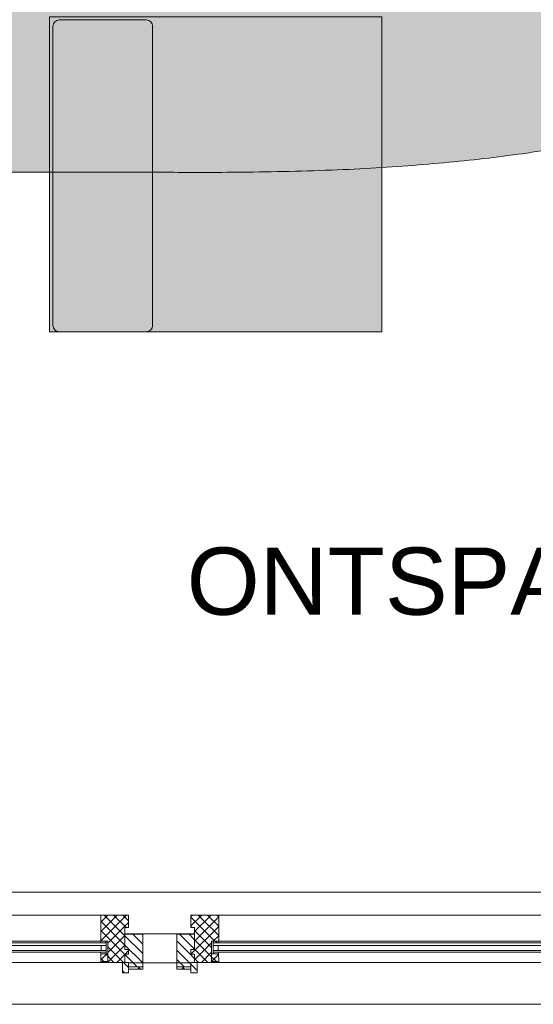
# Model space of a CAD drawing. Header units: millimetres. Extents: x -117530 to 51532, y -61772 to 24900.
# Tile 19 of 175: x -69142 to -67905, y -19410 to -17037. Entities that reach past the tile are written whole.
import ezdxf

# ---------------------------------------------------------------- set-up
doc = ezdxf.new("R2010")
doc.units = ezdxf.units.MM
doc.header["$LTSCALE"] = 254
for name, color, linetype, lineweight in [('0.01 None', 7, 'Continuous', 0), ('aanzicht lijn', 7, 'Continuous', 0), ('HATCH_REACTORS', 7, 'Continuous', 0), ('inrichtingen-los', 7, 'Continuous', 0), ('LAYER21', 7, 'Continuous', 0), ('LAYER30', 7, 'Continuous', 0), ('LAYER31', 7, 'Continuous', 0), ('tekst', 7, 'Continuous', 0)]:
    doc.layers.add(name, color=color, linetype=linetype, lineweight=lineweight)
doc.styles.add('Arial', font='Arial')
pattern_1 = [(135, (11.314, 11.314), (11.3137084, 11.3137086), [])]
pattern_2 = [(45.000001, (11.314, -11.314), (11.3137087, -11.3137083), [])]
pattern_3 = [(45.000001, (17.678, -17.678), (17.67767, -17.677669), [])]
pattern_4 = [(135, (17.678, 17.678), (17.6776694, 17.6776696), [])]

# ---------------------------------------------------------------- blocks, each defined once
blk = doc.blocks.new('Group-65-1')
at = {"layer": 'HATCH_REACTORS', "linetype": 'Continuous', "lineweight": 0}
h = blk.add_hatch(dxfattribs=at)
h.set_pattern_fill('ARKEY_normaala_26', style=0, pattern_type=2)
h.set_pattern_definition(pattern_2)
h.paths.add_polyline_path([(-120511.8, -10522.9), (-120511.8, -10552.9), (-120520.8, -10552.9), (-120520.8, -10605.9), (-120511.8, -10605.9), (-120511.8, -10616.9), (-120520.8, -10616.9), (-120520.8, -10636.9), (-120561.8, -10636.9), (-120561.8, -10585.9), (-120578.8, -10585.9), (-120578.8, -10522.9)])
at = {"layer": 'LAYER31', "linetype": 'Continuous', "lineweight": 0}
h = blk.add_hatch(dxfattribs=at)
h.set_pattern_fill('ARKEY_normaala_23', style=0, pattern_type=2)
h.set_pattern_definition(pattern_1)
h.paths.add_polyline_path([(-120511.8, -10522.9), (-120511.8, -10552.9), (-120520.8, -10552.9), (-120520.8, -10605.9), (-120511.8, -10605.9), (-120511.8, -10616.9), (-120520.8, -10616.9), (-120520.8, -10636.9), (-120561.8, -10636.9), (-120561.8, -10585.9), (-120578.8, -10585.9), (-120578.8, -10522.9)])
at = {"layer": 'HATCH_REACTORS', "color": 17, "lineweight": 0, "flags": 128}
blk.add_lwpolyline([(-120511.8, -10522.9), (-120511.8, -10552.9), (-120520.8, -10552.9), (-120520.8, -10605.9), (-120511.8, -10605.9), (-120511.8, -10616.9), (-120520.8, -10616.9), (-120520.8, -10636.9), (-120561.8, -10636.9), (-120561.8, -10585.9), (-120578.8, -10585.9), (-120578.8, -10522.9)], close=True, dxfattribs=at)
at = {"layer": 'LAYER31', "color": 17, "linetype": 'Continuous', "lineweight": 0, "flags": 128}
blk.add_lwpolyline([(-120511.8, -10522.9), (-120511.8, -10552.9), (-120520.8, -10552.9), (-120520.8, -10605.9), (-120511.8, -10605.9), (-120511.8, -10616.9), (-120520.8, -10616.9), (-120520.8, -10636.9), (-120561.8, -10636.9), (-120561.8, -10585.9), (-120578.8, -10585.9), (-120578.8, -10522.9)], close=True, dxfattribs=at)
blk = doc.blocks.new('Group-67-1')
at = {"layer": 'HATCH_REACTORS', "linetype": 'Continuous', "lineweight": 0}
h = blk.add_hatch(dxfattribs=at)
h.set_pattern_fill('ARKEY_normaala_7', style=0, pattern_type=2)
h.set_pattern_definition(pattern_3)
h.paths.add_polyline_path([(-120511.8, -10647.9), (-120511.8, -10652.9), (-120477.8, -10652.9), (-120477.8, -10647.9), (-120511.8, -10647.9)])
h = blk.add_hatch(dxfattribs=at)
h.set_pattern_fill('ARKEY_normaala_8', style=0, pattern_type=2)
h.set_pattern_definition(pattern_4)
h.paths.add_polyline_path([(-120511.8, -10647.9), (-120511.8, -10652.9), (-120477.8, -10652.9), (-120477.8, -10647.9), (-120511.8, -10647.9)])
at = {"layer": 'LAYER31', "linetype": 'Continuous', "lineweight": 0}
h = blk.add_hatch(dxfattribs=at)
h.set_pattern_fill('ARKEY_normaala_23', style=0, pattern_type=2)
h.set_pattern_definition(pattern_1)
h.paths.add_polyline_path([(-120477.8, -10647.9), (-120511.8, -10647.9), (-120511.8, -10636.9), (-120520.8, -10636.9), (-120520.8, -10616.9), (-120511.8, -10616.9), (-120511.8, -10605.9), (-120520.8, -10605.9), (-120520.8, -10568.9), (-120477.8, -10568.9), (-120477.8, -10647.9)])
at = {"layer": 'HATCH_REACTORS', "color": 17, "lineweight": 0, "flags": 128}
blk.add_lwpolyline([(-120511.8, -10647.9), (-120511.8, -10652.9), (-120477.8, -10652.9), (-120477.8, -10647.9), (-120511.8, -10647.9)], close=True, dxfattribs=at)
blk.add_lwpolyline([(-120511.8, -10647.9), (-120511.8, -10652.9), (-120477.8, -10652.9), (-120477.8, -10647.9), (-120511.8, -10647.9)], close=True, dxfattribs=at)
at = {"layer": 'LAYER31', "color": 17, "linetype": 'Continuous', "lineweight": 0}
blk.add_line((-120520.8, -10567.9, -28800), (-120411.8, -10567.9, -28800), dxfattribs=at)
at = {"layer": 'LAYER31', "color": 17, "linetype": 'Continuous', "lineweight": 0, "flags": 128}
blk.add_lwpolyline([(-120477.8, -10647.9), (-120511.8, -10647.9), (-120511.8, -10636.9), (-120520.8, -10636.9), (-120520.8, -10616.9), (-120511.8, -10616.9), (-120511.8, -10605.9), (-120520.8, -10605.9), (-120520.8, -10568.9), (-120477.8, -10568.9), (-120477.8, -10647.9)], close=True, dxfattribs=at)
blk.add_lwpolyline([(-120511.8, -10647.9), (-120511.8, -10652.9), (-120477.8, -10652.9), (-120477.8, -10647.9), (-120511.8, -10647.9)], dxfattribs=at)
blk = doc.blocks.new('Group-68-1')
at = {"layer": 'LAYER31', "linetype": 'Continuous', "lineweight": 0}
h = blk.add_hatch(dxfattribs=at)
h.set_pattern_fill('ARKEY_normaala_23', style=0, pattern_type=2)
h.set_pattern_definition(pattern_1)
h.paths.add_polyline_path([(-120511.8, -10636.9), (-120526.8, -10636.9), (-120526.8, -10661.9), (-120511.8, -10661.9), (-120511.8, -10636.9)])
at = {"layer": 'LAYER31', "color": 17, "linetype": 'Continuous', "lineweight": 0, "flags": 128}
blk.add_lwpolyline([(-120511.8, -10636.9), (-120526.8, -10636.9), (-120526.8, -10661.9), (-120511.8, -10661.9), (-120511.8, -10636.9)], close=True, dxfattribs=at)
at = {"layer": 'LAYER31', "color": 17}
blk.add_blockref('Group-67-1', (0, 0), dxfattribs=at)
blk = doc.blocks.new('Group-71-1')
at = {"layer": 'HATCH_REACTORS', "linetype": 'Continuous', "lineweight": 0}
h = blk.add_hatch(dxfattribs=at)
h.set_pattern_fill('ARKEY_normaala_7', style=0, pattern_type=2)
h.set_pattern_definition(pattern_3)
h.paths.add_polyline_path([(-120565.8, -10589.9), (-120579.8, -10589.9), (-120578.8, -10585.9), (-120565.8, -10585.9), (-120565.8, -10589.9)])
h = blk.add_hatch(dxfattribs=at)
h.set_pattern_fill('ARKEY_normaala_8', style=0, pattern_type=2)
h.set_pattern_definition(pattern_4)
h.paths.add_polyline_path([(-120565.8, -10589.9), (-120579.8, -10589.9), (-120578.8, -10585.9), (-120565.8, -10585.9), (-120565.8, -10589.9)])
h = blk.add_hatch(dxfattribs=at)
h.set_pattern_fill('ARKEY_normaala_7', style=0, pattern_type=2)
h.set_pattern_definition(pattern_3)
h.paths.add_polyline_path([(-120578.8, -10615.9), (-120579.8, -10611.9), (-120565.8, -10611.9), (-120565.8, -10615.9), (-120578.8, -10615.9)])
h = blk.add_hatch(dxfattribs=at)
h.set_pattern_fill('ARKEY_normaala_8', style=0, pattern_type=2)
h.set_pattern_definition(pattern_4)
h.paths.add_polyline_path([(-120578.8, -10615.9), (-120579.8, -10611.9), (-120565.8, -10611.9), (-120565.8, -10615.9), (-120578.8, -10615.9)])
h = blk.add_hatch(dxfattribs=at)
h.set_pattern_fill('ARKEY_normaala_26', style=0, pattern_type=2)
h.set_pattern_definition(pattern_2)
h.paths.add_polyline_path([(-120561.8, -10634.9), (-120561.8, -10615.9), (-120578.8, -10615.9), (-120578.8, -10634.9)])
at = {"layer": 'LAYER31', "linetype": 'Continuous', "lineweight": 0}
h = blk.add_hatch(dxfattribs=at)
h.set_pattern_fill('ARKEY_normaala_23', style=0, pattern_type=2)
h.set_pattern_definition(pattern_1)
h.paths.add_polyline_path([(-120561.8, -10634.9), (-120561.8, -10615.9), (-120578.8, -10615.9), (-120578.8, -10634.9)])
at = {"layer": 'HATCH_REACTORS', "color": 17, "lineweight": 0, "flags": 128}
for points in [[(-120565.8, -10589.9), (-122307.8, -10589.9), (-122307.8, -10595.9), (-120565.8, -10595.9)], [(-120565.8, -10589.9), (-120579.8, -10589.9), (-120578.8, -10585.9), (-120565.8, -10585.9), (-120565.8, -10589.9)], [(-120565.8, -10589.9), (-120579.8, -10589.9), (-120578.8, -10585.9), (-120565.8, -10585.9), (-120565.8, -10589.9)], [(-120565.8, -10611.9), (-122307.8, -10611.9), (-122307.8, -10607.9), (-120565.8, -10607.9)], [(-120578.8, -10615.9), (-120579.8, -10611.9), (-120565.8, -10611.9), (-120565.8, -10615.9), (-120578.8, -10615.9)], [(-120578.8, -10615.9), (-120579.8, -10611.9), (-120565.8, -10611.9), (-120565.8, -10615.9), (-120578.8, -10615.9)], [(-120561.8, -10634.9), (-120561.8, -10615.9), (-120578.8, -10615.9), (-120578.8, -10634.9)]]:
    blk.add_lwpolyline(points, close=True, dxfattribs=at)
at = {"layer": 'LAYER21', "color": 17, "linetype": 'Continuous', "lineweight": 0}
for p, q in [((-120511.8, -10467.9, -28800), (-122361.8, -10467.9, -28800)), ((-120511.8, -10737.9, -28800), (-122361.8, -10737.9, -28800))]:
    blk.add_line(p, q, dxfattribs=at)
at = {"layer": 'LAYER31', "color": 17, "linetype": 'Continuous', "lineweight": 0}
for p, q in [((-120578.8, -10522.9, -28800), (-122294.8, -10522.9, -28800)), ((-120578.8, -10585.9, -28800), (-122307.8, -10585.9, -28800)), ((-120565.8, -10589.9, -28800), (-122307.8, -10589.9, -28800)), ((-120565.8, -10595.9, -28800), (-122307.8, -10595.9, -28800)), ((-120565.8, -10589.9, -28800), (-120565.8, -10595.9, -28800)), ((-120565.8, -10607.9, -28800), (-122307.8, -10607.9, -28800)), ((-120565.8, -10611.9, -28800), (-122307.8, -10611.9, -28800)), ((-120565.8, -10607.9, -28800), (-120565.8, -10611.9, -28800)), ((-120561.8, -10636.9, -28800), (-122311.8, -10636.9, -28800))]:
    blk.add_line(p, q, dxfattribs=at)
at = {"layer": 'LAYER31', "color": 17, "linetype": 'Continuous', "lineweight": 0, "flags": 128}
for points in [[(-120565.8, -10589.9), (-120579.8, -10589.9), (-120578.8, -10585.9), (-120565.8, -10585.9), (-120565.8, -10589.9)], [(-120565.8, -10595.9), (-120565.8, -10607.9), (-120577.8, -10607.9), (-120577.8, -10595.9), (-120565.8, -10595.9)], [(-120578.8, -10615.9), (-120579.8, -10611.9), (-120565.8, -10611.9), (-120565.8, -10615.9), (-120578.8, -10615.9)]]:
    blk.add_lwpolyline(points, dxfattribs=at)
blk.add_lwpolyline([(-120561.8, -10634.9), (-120561.8, -10615.9), (-120578.8, -10615.9), (-120578.8, -10634.9)], close=True, dxfattribs=at)
at = {"layer": 'LAYER31', "color": 17}
for name in ['Group-65-1', 'Group-68-1']:
    blk.add_blockref(name, (0, 0), dxfattribs=at)
blk = doc.blocks.new('Group-73-1')
at = {"layer": 'HATCH_REACTORS', "linetype": 'Continuous', "lineweight": 0}
h = blk.add_hatch(dxfattribs=at)
h.set_pattern_fill('ARKEY_normaala_26', style=0, pattern_type=2)
h.set_pattern_definition(pattern_2)
h.paths.add_polyline_path([(-120361.8, -10522.9), (-120361.8, -10552.9), (-120352.8, -10552.9), (-120352.8, -10605.9), (-120361.8, -10605.9), (-120361.8, -10616.9), (-120352.8, -10616.9), (-120352.8, -10636.9), (-120311.8, -10636.9), (-120311.8, -10585.9), (-120294.8, -10585.9), (-120294.8, -10522.9)])
at = {"layer": 'LAYER31', "linetype": 'Continuous', "lineweight": 0}
h = blk.add_hatch(dxfattribs=at)
h.set_pattern_fill('ARKEY_normaala_23', style=0, pattern_type=2)
h.set_pattern_definition(pattern_1)
h.paths.add_polyline_path([(-120361.8, -10522.9), (-120361.8, -10552.9), (-120352.8, -10552.9), (-120352.8, -10605.9), (-120361.8, -10605.9), (-120361.8, -10616.9), (-120352.8, -10616.9), (-120352.8, -10636.9), (-120311.8, -10636.9), (-120311.8, -10585.9), (-120294.8, -10585.9), (-120294.8, -10522.9)])
at = {"layer": 'HATCH_REACTORS', "color": 17, "lineweight": 0, "flags": 128}
blk.add_lwpolyline([(-120361.8, -10522.9), (-120361.8, -10552.9), (-120352.8, -10552.9), (-120352.8, -10605.9), (-120361.8, -10605.9), (-120361.8, -10616.9), (-120352.8, -10616.9), (-120352.8, -10636.9), (-120311.8, -10636.9), (-120311.8, -10585.9), (-120294.8, -10585.9), (-120294.8, -10522.9)], close=True, dxfattribs=at)
at = {"layer": 'LAYER31', "color": 17, "linetype": 'Continuous', "lineweight": 0, "flags": 128}
blk.add_lwpolyline([(-120361.8, -10522.9), (-120361.8, -10552.9), (-120352.8, -10552.9), (-120352.8, -10605.9), (-120361.8, -10605.9), (-120361.8, -10616.9), (-120352.8, -10616.9), (-120352.8, -10636.9), (-120311.8, -10636.9), (-120311.8, -10585.9), (-120294.8, -10585.9), (-120294.8, -10522.9)], close=True, dxfattribs=at)
blk = doc.blocks.new('Group-76-1')
at = {"layer": 'HATCH_REACTORS', "linetype": 'Continuous', "lineweight": 0}
h = blk.add_hatch(dxfattribs=at)
h.set_pattern_fill('ARKEY_normaala_7', style=0, pattern_type=2)
h.set_pattern_definition(pattern_3)
h.paths.add_polyline_path([(-120361.8, -10647.9), (-120361.8, -10652.9), (-120395.8, -10652.9), (-120395.8, -10647.9), (-120361.8, -10647.9)])
h = blk.add_hatch(dxfattribs=at)
h.set_pattern_fill('ARKEY_normaala_8', style=0, pattern_type=2)
h.set_pattern_definition(pattern_4)
h.paths.add_polyline_path([(-120361.8, -10647.9), (-120361.8, -10652.9), (-120395.8, -10652.9), (-120395.8, -10647.9), (-120361.8, -10647.9)])
at = {"layer": 'LAYER31', "linetype": 'Continuous', "lineweight": 0}
h = blk.add_hatch(dxfattribs=at)
h.set_pattern_fill('ARKEY_normaala_23', style=0, pattern_type=2)
h.set_pattern_definition(pattern_1)
h.paths.add_polyline_path([(-120395.8, -10647.9), (-120361.8, -10647.9), (-120361.8, -10636.9), (-120352.8, -10636.9), (-120352.8, -10616.9), (-120361.8, -10616.9), (-120361.8, -10605.9), (-120352.8, -10605.9), (-120352.8, -10568.9), (-120395.8, -10568.9), (-120395.8, -10647.9)])
at = {"layer": 'HATCH_REACTORS', "color": 17, "lineweight": 0, "flags": 128}
blk.add_lwpolyline([(-120361.8, -10647.9), (-120361.8, -10652.9), (-120395.8, -10652.9), (-120395.8, -10647.9), (-120361.8, -10647.9)], close=True, dxfattribs=at)
blk.add_lwpolyline([(-120361.8, -10647.9), (-120361.8, -10652.9), (-120395.8, -10652.9), (-120395.8, -10647.9), (-120361.8, -10647.9)], close=True, dxfattribs=at)
at = {"layer": 'LAYER31', "color": 17, "linetype": 'Continuous', "lineweight": 0}
blk.add_line((-120352.8, -10567.9, -28800), (-120461.8, -10567.9, -28800), dxfattribs=at)
at = {"layer": 'LAYER31', "color": 17, "linetype": 'Continuous', "lineweight": 0, "flags": 128}
blk.add_lwpolyline([(-120395.8, -10647.9), (-120361.8, -10647.9), (-120361.8, -10636.9), (-120352.8, -10636.9), (-120352.8, -10616.9), (-120361.8, -10616.9), (-120361.8, -10605.9), (-120352.8, -10605.9), (-120352.8, -10568.9), (-120395.8, -10568.9), (-120395.8, -10647.9)], close=True, dxfattribs=at)
blk.add_lwpolyline([(-120361.8, -10647.9), (-120361.8, -10652.9), (-120395.8, -10652.9), (-120395.8, -10647.9), (-120361.8, -10647.9)], dxfattribs=at)
blk = doc.blocks.new('Group-77-1')
at = {"layer": 'LAYER31', "linetype": 'Continuous', "lineweight": 0}
h = blk.add_hatch(dxfattribs=at)
h.set_pattern_fill('ARKEY_normaala_23', style=0, pattern_type=2)
h.set_pattern_definition(pattern_1)
h.paths.add_polyline_path([(-120361.8, -10636.9), (-120346.8, -10636.9), (-120346.8, -10661.9), (-120361.8, -10661.9), (-120361.8, -10636.9)])
at = {"layer": 'LAYER31', "color": 17, "linetype": 'Continuous', "lineweight": 0, "flags": 128}
blk.add_lwpolyline([(-120361.8, -10636.9), (-120346.8, -10636.9), (-120346.8, -10661.9), (-120361.8, -10661.9), (-120361.8, -10636.9)], close=True, dxfattribs=at)
at = {"layer": 'LAYER31', "color": 17}
blk.add_blockref('Group-76-1', (0, 0), dxfattribs=at)
blk = doc.blocks.new('Group-78-1')
at = {"layer": 'HATCH_REACTORS', "linetype": 'Continuous', "lineweight": 0}
h = blk.add_hatch(dxfattribs=at)
h.set_pattern_fill('ARKEY_normaala_7', style=0, pattern_type=2)
h.set_pattern_definition(pattern_3)
h.paths.add_polyline_path([(-120307.8, -10589.9), (-120293.9, -10589.9), (-120294.9, -10585.9), (-120307.8, -10585.9), (-120307.8, -10589.9)])
h = blk.add_hatch(dxfattribs=at)
h.set_pattern_fill('ARKEY_normaala_8', style=0, pattern_type=2)
h.set_pattern_definition(pattern_4)
h.paths.add_polyline_path([(-120307.8, -10589.9), (-120293.9, -10589.9), (-120294.9, -10585.9), (-120307.8, -10585.9), (-120307.8, -10589.9)])
h = blk.add_hatch(dxfattribs=at)
h.set_pattern_fill('ARKEY_normaala_26', style=0, pattern_type=2)
h.set_pattern_definition(pattern_2)
h.paths.add_polyline_path([(-120311.8, -10634.9), (-120311.8, -10615.9), (-120294.9, -10615.9), (-120294.8, -10634.9)])
h = blk.add_hatch(dxfattribs=at)
h.set_pattern_fill('ARKEY_normaala_7', style=0, pattern_type=2)
h.set_pattern_definition(pattern_3)
h.paths.add_polyline_path([(-120294.9, -10615.9), (-120293.9, -10611.9), (-120307.8, -10611.9), (-120307.8, -10615.9), (-120294.9, -10615.9)])
h = blk.add_hatch(dxfattribs=at)
h.set_pattern_fill('ARKEY_normaala_8', style=0, pattern_type=2)
h.set_pattern_definition(pattern_4)
h.paths.add_polyline_path([(-120294.9, -10615.9), (-120293.9, -10611.9), (-120307.8, -10611.9), (-120307.8, -10615.9), (-120294.9, -10615.9)])
at = {"layer": 'LAYER31', "linetype": 'Continuous', "lineweight": 0}
h = blk.add_hatch(dxfattribs=at)
h.set_pattern_fill('ARKEY_normaala_23', style=0, pattern_type=2)
h.set_pattern_definition(pattern_1)
h.paths.add_polyline_path([(-120311.8, -10634.9), (-120311.8, -10615.9), (-120294.9, -10615.9), (-120294.8, -10634.9)])
at = {"layer": 'HATCH_REACTORS', "color": 17, "lineweight": 0, "flags": 128}
for points in [[(-120307.8, -10589.9), (-120293.9, -10589.9), (-120294.9, -10585.9), (-120307.8, -10585.9), (-120307.8, -10589.9)], [(-120307.8, -10589.9), (-120293.9, -10589.9), (-120294.9, -10585.9), (-120307.8, -10585.9), (-120307.8, -10589.9)], [(-117665.8, -10589.9), (-120307.8, -10589.9), (-120307.8, -10595.9), (-117665.8, -10595.9)], [(-120311.8, -10634.9), (-120311.8, -10615.9), (-120294.9, -10615.9), (-120294.8, -10634.9)], [(-117665.8, -10611.9), (-120307.8, -10611.9), (-120307.8, -10607.9), (-117665.8, -10607.9)], [(-120294.9, -10615.9), (-120293.9, -10611.9), (-120307.8, -10611.9), (-120307.8, -10615.9), (-120294.9, -10615.9)], [(-120294.9, -10615.9), (-120293.9, -10611.9), (-120307.8, -10611.9), (-120307.8, -10615.9), (-120294.9, -10615.9)]]:
    blk.add_lwpolyline(points, close=True, dxfattribs=at)
at = {"layer": 'LAYER21', "color": 17, "linetype": 'Continuous', "lineweight": 0}
for p, q in [((-117611.8, -10467.9, -28800), (-120361.8, -10467.9, -28800)), ((-117611.8, -10737.9, -28800), (-120361.8, -10737.9, -28800))]:
    blk.add_line(p, q, dxfattribs=at)
at = {"layer": 'LAYER31', "color": 17, "linetype": 'Continuous', "lineweight": 0}
for p, q in [((-117678.8, -10522.9, -28800), (-120294.8, -10522.9, -28800)), ((-117678.8, -10585.9, -28800), (-120307.8, -10585.9, -28800)), ((-120307.8, -10589.9, -28800), (-120307.8, -10595.9, -28800)), ((-117665.8, -10589.9, -28800), (-120307.8, -10589.9, -28800)), ((-117665.8, -10595.9, -28800), (-120307.8, -10595.9, -28800)), ((-120307.8, -10607.9, -28800), (-120307.8, -10611.9, -28800)), ((-117665.8, -10607.9, -28800), (-120307.8, -10607.9, -28800)), ((-117665.8, -10611.9, -28800), (-120307.8, -10611.9, -28800)), ((-117661.8, -10636.9, -28800), (-120311.8, -10636.9, -28800))]:
    blk.add_line(p, q, dxfattribs=at)
at = {"layer": 'LAYER31', "color": 17, "linetype": 'Continuous', "lineweight": 0, "flags": 128}
for points in [[(-120307.8, -10589.9), (-120293.9, -10589.9), (-120294.9, -10585.9), (-120307.8, -10585.9), (-120307.8, -10589.9)], [(-120307.8, -10595.9), (-120307.8, -10607.9), (-120295.8, -10607.9), (-120295.8, -10595.9), (-120307.8, -10595.9)], [(-120294.9, -10615.9), (-120293.9, -10611.9), (-120307.8, -10611.9), (-120307.8, -10615.9), (-120294.9, -10615.9)]]:
    blk.add_lwpolyline(points, dxfattribs=at)
blk.add_lwpolyline([(-120311.8, -10634.9), (-120311.8, -10615.9), (-120294.9, -10615.9), (-120294.8, -10634.9)], close=True, dxfattribs=at)
at = {"layer": 'LAYER31', "color": 17}
for name in ['Group-73-1', 'Group-77-1']:
    blk.add_blockref(name, (0, 0), dxfattribs=at)
blk = doc.blocks.new('Group-104-1')
at = {"layer": 'aanzicht lijn', "linetype": 'Continuous', "lineweight": 0}
h = blk.add_hatch(color=7, dxfattribs=at)
h.paths.add_polyline_path([(-122331.8, -10216.2), (-122331.8, -6578.9), (-120358.9, -6578.9), (-120342.7, -6578.9), (-120326.6, -6578.9), (-120310.6, -6579), (-120294.7, -6579), (-120279, -6579.1), (-120263.4, -6579.2), (-120247.9, -6579.3), (-120232.5, -6579.4), (-120217.3, -6579.6), (-120202.1, -6579.7), (-120187.1, -6579.9), (-120172.2, -6580.1), (-120157.5, -6580.3), (-120142.8, -6580.6), (-120128.3, -6580.8), (-120113.9, -6581.1), (-120099.6, -6581.3), (-120085.4, -6581.6), (-120071.3, -6582), (-120057.4, -6582.3), (-120043.6, -6582.6), (-120029.9, -6583), (-120016.3, -6583.4), (-120002.9, -6583.8), (-119989.5, -6584.2), (-119976.3, -6584.6), (-119963.2, -6585.1), (-119950.3, -6585.5), (-119937.4, -6586), (-119924.7, -6586.5), (-119912.1, -6587), (-119899.6, -6587.6), (-119887.2, -6588.1), (-119875, -6588.7), (-119862.8, -6589.3), (-119850.8, -6589.9), (-119839, -6590.5), (-119827.2, -6591.1), (-119815.5, -6591.8), (-119804, -6592.4), (-119792.6, -6593.1), (-119781.3, -6593.8), (-119770.1, -6594.6), (-119759.1, -6595.3), (-119748.2, -6596), (-119737.4, -6596.8), (-119726.7, -6597.6), (-119716.1, -6598.4), (-119705.7, -6599.2), (-119695.3, -6600.1), (-119685.1, -6600.9), (-119675, -6601.8), (-119665.1, -6602.7), (-119655.2, -6603.6), (-119645.5, -6604.5), (-119635.9, -6605.5), (-119626.4, -6606.4), (-119617, -6607.4), (-119607.8, -6608.4), (-119598.7, -6609.4), (-119589.7, -6610.4), (-119580.8, -6611.5), (-119572, -6612.5), (-119563.4, -6613.6), (-119551.4, -6615), (-119539.4, -6616.4), (-119527.5, -6617.9), (-119515.7, -6619.5), (-119503.9, -6621), (-119492.2, -6622.6), (-119480.6, -6624.3), (-119469, -6626), (-119457.5, -6627.7), (-119446, -6629.5), (-119434.6, -6631.3), (-119423.3, -6633.1), (-119412, -6635), (-119400.8, -6636.9), (-119389.6, -6638.9), (-119378.5, -6640.9), (-119367.5, -6642.9), (-119356.5, -6645), (-119345.6, -6647.1), (-119334.7, -6649.3), (-119323.9, -6651.5), (-119313.2, -6653.7), (-119302.5, -6656), (-119291.9, -6658.3), (-119281.4, -6660.7), (-119270.9, -6663), (-119260.5, -6665.5), (-119250.1, -6668), (-119239.8, -6670.5), (-119229.6, -6673), (-119219.4, -6675.6), (-119209.3, -6678.2), (-119199.2, -6680.9), (-119189.2, -6683.6), (-119179.3, -6686.4), (-119169.4, -6689.1), (-119159.6, -6692), (-119149.8, -6694.8), (-119140.1, -6697.7), (-119130.5, -6700.7), (-119120.9, -6703.7), (-119111.4, -6706.7), (-119102, -6709.8), (-119092.6, -6712.9), (-119083.2, -6716), (-119074, -6719.2), (-119064.8, -6722.4), (-119055.6, -6725.7), (-119046.5, -6729), (-119037.5, -6732.3), (-119028.6, -6735.7), (-119019.7, -6739.1), (-119010.8, -6742.5), (-119002, -6746), (-118993.3, -6749.6), (-118984.7, -6753.1), (-118976.1, -6756.7), (-118967.5, -6760.4), (-118959.1, -6764.1), (-118950.6, -6767.8), (-118942.3, -6771.6), (-118934, -6775.4), (-118925.8, -6779.2), (-118917.6, -6783.1), (-118909.5, -6787.1), (-118901.4, -6791), (-118893.4, -6795.1), (-118885.4, -6799.2), (-118877.5, -6803.3), (-118869.7, -6807.5), (-118861.8, -6811.7), (-118854.1, -6816), (-118846.4, -6820.3), (-118838.7, -6824.6), (-118831.1, -6829.1), (-118823.5, -6833.5), (-118816, -6838.1), (-118808.5, -6842.6), (-118801.1, -6847.2), (-118793.7, -6851.9), (-118786.4, -6856.6), (-118779.1, -6861.4), (-118771.9, -6866.2), (-118764.7, -6871.1), (-118757.6, -6876), (-118750.6, -6880.9), (-118743.5, -6885.9), (-118736.6, -6891), (-118729.6, -6896.1), (-118722.8, -6901.3), (-118715.9, -6906.5), (-118709.2, -6911.7), (-118702.4, -6917), (-118695.8, -6922.4), (-118689.2, -6927.8), (-118682.6, -6933.2), (-118676.1, -6938.7), (-118669.6, -6944.3), (-118663.2, -6949.9), (-118656.8, -6955.5), (-118650.4, -6961.2), (-118644.2, -6966.9), (-118637.9, -6972.7), (-118631.8, -6978.6), (-118625.6, -6984.5), (-118619.6, -6990.4), (-118613.5, -6996.4), (-118607.6, -7002.4), (-118601.6, -7008.5), (-118595.7, -7014.7), (-118589.9, -7020.8), (-118584.1, -7027.1), (-118578.4, -7033.3), (-118572.7, -7039.7), (-118567.1, -7046.1), (-118561.5, -7052.5), (-118556, -7059), (-118550.5, -7065.5), (-118545.1, -7072.1), (-118539.7, -7078.7), (-118534.4, -7085.4), (-118529.1, -7092.1), (-118523.8, -7098.9), (-118518.7, -7105.7), (-118513.5, -7112.6), (-118508.4, -7119.5), (-118503.4, -7126.4), (-118498.4, -7133.5), (-118493.5, -7140.5), (-118488.6, -7147.6), (-118483.9, -7154.7), (-118479.2, -7161.8), (-118474.6, -7168.9), (-118470, -7176.1), (-118465.6, -7183.3), (-118461.2, -7190.5), (-118456.9, -7197.7), (-118452.7, -7204.9), (-118448.5, -7212.2), (-118444.5, -7219.5), (-118440.5, -7226.8), (-118436.6, -7234.2), (-118432.7, -7241.5), (-118429, -7248.9), (-118425.3, -7256.3), (-118421.7, -7263.7), (-118418.2, -7271.2), (-118414.7, -7278.6), (-118411.3, -7286.1), (-118408, -7293.6), (-118404.8, -7301.1), (-118401.7, -7308.7), (-118398.6, -7316.3), (-118395.6, -7323.9), (-118392.7, -7331.5), (-118389.9, -7339.1), (-118387.2, -7346.8), (-118384.5, -7354.5), (-118381.9, -7362.2), (-118379.4, -7369.9), (-118376.9, -7377.6), (-118374.6, -7385.4), (-118372.3, -7393.2), (-118370.1, -7401), (-118367.9, -7408.9), (-118365.9, -7416.7), (-118363.9, -7424.6), (-118362, -7432.5), (-118360.2, -7440.4), (-118358.4, -7448.4), (-118356.8, -7456.3), (-118355.2, -7464.3), (-118353.7, -7472.3), (-118352.2, -7480.4), (-118350.9, -7488.4), (-118349.6, -7496.5), (-118348.4, -7504.6), (-118347.3, -7512.7), (-118346.2, -7520.8), (-118345.3, -7529), (-118344.4, -7537.2), (-118343.6, -7545.4), (-118342.8, -7553.6), (-118342.2, -7561.9), (-118341.6, -7570.1), (-118341.1, -7578.4), (-118340.6, -7586.7), (-118340.3, -7595.1), (-118340, -7603.4), (-118339.8, -7611.8), (-118339.7, -7620.2), (-118339.7, -7628.6), (-118339.8, -7643.1), (-118340.1, -7657.4), (-118340.6, -7671.7), (-118341.3, -7686), (-118342.3, -7700.1), (-118343.4, -7714.2), (-118344.8, -7728.2), (-118346.3, -7742.2), (-118348.1, -7756), (-118350, -7769.8), (-118352.2, -7783.6), (-118354.6, -7797.3), (-118357.2, -7810.8), (-118360, -7824.4), (-118363, -7837.8), (-118366.2, -7851.2), (-118369.6, -7864.6), (-118373.2, -7877.8), (-118377.1, -7891), (-118381.1, -7904.1), (-118385.4, -7917.1), (-118389.8, -7930.1), (-118394.5, -7943), (-118399.4, -7955.9), (-118404.4, -7968.6), (-118409.7, -7981.3), (-118415.2, -7993.9), (-118420.9, -8006.5), (-118426.8, -8019), (-118432.9, -8031.4), (-118439.2, -8043.8), (-118445.8, -8056), (-118452.5, -8068.2), (-118459.4, -8080.4), (-118466.6, -8092.4), (-118474, -8104.4), (-118481.5, -8116.4), (-118489.3, -8128.2), (-118497.3, -8140), (-118505.4, -8151.8), (-118513.8, -8163.4), (-118522.4, -8175), (-118531.2, -8186.5), (-118540.3, -8197.9), (-118549.5, -8209.3), (-118558.9, -8220.6), (-118568.5, -8231.9), (-118578.4, -8243), (-118588.4, -8254.1), (-118598.7, -8265.1), (-118609.2, -8276.1), (-118619.8, -8287), (-118630.7, -8297.8), (-118641.8, -8308.6), (-118653.1, -8319.2), (-118664.6, -8329.8), (-118676.3, -8340.4), (-118688.2, -8350.9), (-118700.3, -8361.3), (-118712.7, -8371.6), (-118725.2, -8381.9), (-118737.9, -8392), (-118750.9, -8402.2), (-118764.1, -8412.2), (-118777.5, -8422.2), (-118791.2, -8431.9), (-118805.3, -8441.6), (-118819.8, -8451), (-118834.5, -8460.4), (-118849.6, -8469.5), (-118865.1, -8478.5), (-118880.8, -8487.4), (-118896.9, -8496.1), (-118913.4, -8504.6), (-118930.2, -8513), (-118947.3, -8521.2), (-118964.7, -8529.2), (-118982.5, -8537.1), (-119000.6, -8544.9), (-119019, -8552.5), (-119037.8, -8559.9), (-119056.9, -8567.2), (-119076.4, -8574.3), (-119096.2, -8581.3), (-119116.3, -8588.1), (-119136.7, -8594.8), (-119157.5, -8601.2), (-119178.6, -8607.6), (-119200.1, -8613.8), (-119221.9, -8619.8), (-119244, -8625.7), (-119266.4, -8631.4), (-119289.2, -8636.9), (-119312.4, -8642.3), (-119335.8, -8647.6), (-119359.6, -8652.7), (-119383.7, -8657.6), (-119408.2, -8662.4), (-119433, -8667), (-119458.1, -8671.5), (-119483.6, -8675.8), (-119509.4, -8679.9), (-119535.5, -8683.9), (-119562, -8687.7), (-119588.8, -8691.4), (-119615.9, -8694.9), (-119643.4, -8698.3), (-119671.2, -8701.5), (-119699.3, -8704.6), (-119727.8, -8707.5), (-119756.6, -8710.2), (-119785.8, -8712.8), (-119815.2, -8715.2), (-119845.1, -8717.5), (-119875.2, -8719.6), (-119905.7, -8721.5), (-119936.5, -8723.3), (-119967.6, -8725), (-119999.1, -8726.5), (-120030.9, -8727.8), (-120063.1, -8729), (-120095.6, -8730), (-120128.4, -8730.9), (-120161.6, -8731.6), (-120195, -8732.1), (-120228.9, -8732.5), (-120263, -8732.7), (-120297.5, -8732.8), (-121638.4, -8732.8), (-121638.4, -10216.2)])
h.paths.add_polyline_path([(-121638.4, -8306.1), (-120287.8, -8306.1), (-120267, -8306.1), (-120246.3, -8305.9), (-120225.9, -8305.7), (-120205.6, -8305.4), (-120185.5, -8305), (-120165.6, -8304.6), (-120145.9, -8304), (-120126.4, -8303.4), (-120107.1, -8302.7), (-120088, -8301.9), (-120069, -8301), (-120050.3, -8300), (-120031.7, -8298.9), (-120013.3, -8297.8), (-119995.1, -8296.6), (-119977.1, -8295.2), (-119959.3, -8293.8), (-119941.7, -8292.4), (-119924.3, -8290.8), (-119907, -8289.1), (-119890, -8287.4), (-119873.1, -8285.6), (-119856.5, -8283.7), (-119840, -8281.7), (-119823.7, -8279.6), (-119807.6, -8277.4), (-119791.7, -8275.2), (-119776, -8272.8), (-119760.4, -8270.4), (-119745.1, -8267.9), (-119730, -8265.3), (-119715, -8262.7), (-119700.2, -8259.9), (-119685.6, -8257.1), (-119671.2, -8254.1), (-119657, -8251.1), (-119643, -8248), (-119629.2, -8244.9), (-119615.6, -8241.6), (-119602.1, -8238.2), (-119588.9, -8234.8), (-119575.8, -8231.3), (-119562.9, -8227.7), (-119550.3, -8224), (-119537.8, -8220.2), (-119525.5, -8216.4), (-119513.3, -8212.4), (-119501.4, -8208.4), (-119489.7, -8204.3), (-119478.1, -8200.1), (-119466.8, -8195.8), (-119455.6, -8191.4), (-119444.6, -8187), (-119433.8, -8182.4), (-119423.2, -8177.8), (-119412.8, -8173.1), (-119402.6, -8168.3), (-119392.6, -8163.4), (-119382.7, -8158.5), (-119373.1, -8153.4), (-119363.6, -8148.3), (-119354.4, -8143.1), (-119345.3, -8137.8), (-119336.4, -8132.4), (-119327.7, -8126.9), (-119319.1, -8121.4), (-119310.6, -8115.8), (-119302.3, -8110.1), (-119294.1, -8104.4), (-119286.1, -8098.6), (-119278.2, -8092.7), (-119270.4, -8086.7), (-119262.8, -8080.7), (-119255.3, -8074.6), (-119247.9, -8068.5), (-119240.7, -8062.3), (-119233.6, -8056), (-119226.7, -8049.6), (-119219.9, -8043.2), (-119213.2, -8036.7), (-119206.7, -8030.1), (-119200.3, -8023.5), (-119194.1, -8016.8), (-119187.9, -8010), (-119182, -8003.2), (-119176.1, -7996.2), (-119170.4, -7989.3), (-119164.9, -7982.2), (-119159.4, -7975.1), (-119154.1, -7967.9), (-119149, -7960.6), (-119144, -7953.3), (-119139.1, -7945.9), (-119134.3, -7938.4), (-119129.7, -7930.9), (-119125.3, -7923.3), (-119120.9, -7915.6), (-119116.7, -7907.9), (-119112.7, -7900.1), (-119108.8, -7892.2), (-119105, -7884.2), (-119101.4, -7876.2), (-119097.8, -7868.1), (-119094.5, -7860), (-119091.3, -7851.8), (-119088.2, -7843.5), (-119085.2, -7835.1), (-119082.4, -7826.7), (-119079.7, -7818.2), (-119077.2, -7809.6), (-119074.8, -7800.9), (-119072.5, -7792.2), (-119070.4, -7783.5), (-119068.4, -7774.6), (-119066.5, -7765.7), (-119064.8, -7756.7), (-119063.2, -7747.6), (-119061.8, -7738.5), (-119060.5, -7729.3), (-119059.3, -7720.1), (-119058.3, -7710.7), (-119057.4, -7701.3), (-119056.6, -7691.9), (-119056, -7682.3), (-119055.5, -7672.7), (-119055.2, -7663), (-119055, -7653.3), (-119054.9, -7643.5), (-119054.9, -7636.4), (-119055.1, -7629.3), (-119055.3, -7622.2), (-119055.5, -7615.2), (-119055.9, -7608.2), (-119056.4, -7601.2), (-119056.9, -7594.3), (-119057.5, -7587.4), (-119058.2, -7580.6), (-119058.9, -7573.7), (-119059.8, -7566.9), (-119060.7, -7560.2), (-119061.7, -7553.4), (-119062.8, -7546.7), (-119064, -7540), (-119065.3, -7533.4), (-119066.6, -7526.8), (-119068, -7520.2), (-119069.5, -7513.7), (-119071.1, -7507.2), (-119072.7, -7500.7), (-119074.5, -7494.3), (-119076.3, -7487.8), (-119078.2, -7481.5), (-119080.2, -7475.1), (-119082.2, -7468.8), (-119084.4, -7462.5), (-119086.6, -7456.3), (-119088.9, -7450), (-119091.3, -7443.8), (-119093.8, -7437.7), (-119096.3, -7431.6), (-119098.9, -7425.5), (-119101.7, -7419.4), (-119104.4, -7413.4), (-119107.3, -7407.4), (-119110.3, -7401.4), (-119113.3, -7395.5), (-119116.4, -7389.6), (-119119.6, -7383.7), (-119122.9, -7377.9), (-119126.3, -7372.1), (-119129.7, -7366.3), (-119133.2, -7360.6), (-119136.8, -7354.9), (-119140.5, -7349.2), (-119144.3, -7343.6), (-119148.1, -7337.9), (-119152, -7332.4), (-119156, -7326.8), (-119160.1, -7321.3), (-119164.3, -7315.8), (-119168.5, -7310.4), (-119172.9, -7305), (-119177.3, -7299.6), (-119181.8, -7294.2), (-119186.3, -7288.9), (-119191, -7283.6), (-119195.7, -7278.4), (-119200.5, -7273.1), (-119205.4, -7267.9), (-119210.4, -7262.8), (-119215.4, -7257.7), (-119220.6, -7252.6), (-119225.8, -7247.5), (-119231, -7242.5), (-119236.4, -7237.6), (-119241.7, -7232.7), (-119247.1, -7227.8), (-119252.6, -7223), (-119258.1, -7218.3), (-119263.7, -7213.6), (-119269.3, -7209), (-119274.9, -7204.5), (-119280.6, -7199.9), (-119286.4, -7195.5), (-119292.2, -7191.1), (-119298.1, -7186.7), (-119304, -7182.4), (-119310, -7178.2), (-119316, -7174), (-119322.1, -7169.8), (-119328.2, -7165.8), (-119334.4, -7161.7), (-119340.6, -7157.8), (-119346.9, -7153.8), (-119353.3, -7150), (-119359.6, -7146.2), (-119366.1, -7142.4), (-119372.6, -7138.7), (-119379.1, -7135), (-119385.7, -7131.4), (-119392.3, -7127.9), (-119399, -7124.4), (-119405.8, -7121), (-119412.6, -7117.6), (-119419.4, -7114.3), (-119426.3, -7111), (-119433.3, -7107.8), (-119440.3, -7104.6), (-119447.3, -7101.5), (-119454.4, -7098.4), (-119461.6, -7095.4), (-119468.8, -7092.5), (-119476, -7089.6), (-119483.3, -7086.7), (-119490.7, -7084), (-119498.1, -7081.2), (-119505.6, -7078.5), (-119513.1, -7075.9), (-119520.6, -7073.3), (-119528.3, -7070.8), (-119535.9, -7068.4), (-119543.6, -7065.9), (-119551.4, -7063.6), (-119559.2, -7061.3), (-119567.1, -7059), (-119575, -7056.8), (-119583, -7054.7), (-119591, -7052.6), (-119599.1, -7050.6), (-119607.2, -7048.6), (-119615.4, -7046.7), (-119623.7, -7044.8), (-119631.9, -7043), (-119640.3, -7041.2), (-119648.7, -7039.5), (-119657.1, -7037.8), (-119662.6, -7036.8), (-119668.3, -7035.9), (-119674.1, -7034.9), (-119680.1, -7033.9), (-119686.2, -7033), (-119692.4, -7032.1), (-119698.8, -7031.2), (-119705.4, -7030.3), (-119712.1, -7029.4), (-119718.9, -7028.6), (-119725.9, -7027.7), (-119733, -7026.9), (-119740.2, -7026.1), (-119747.6, -7025.3), (-119755.2, -7024.5), (-119762.9, -7023.7), (-119770.7, -7023), (-119778.7, -7022.3), (-119786.8, -7021.6), (-119795.1, -7020.9), (-119803.5, -7020.2), (-119812.1, -7019.5), (-119820.8, -7018.8), (-119829.6, -7018.2), (-119838.6, -7017.6), (-119847.8, -7017), (-119857.1, -7016.4), (-119866.5, -7015.8), (-119876.1, -7015.3), (-119885.8, -7014.7), (-119895.6, -7014.2), (-119905.6, -7013.7), (-119915.8, -7013.2), (-119926.1, -7012.7), (-119936.5, -7012.2), (-119947.1, -7011.8), (-119957.8, -7011.4), (-119968.7, -7010.9), (-119979.7, -7010.5), (-119990.9, -7010.2), (-120002.2, -7009.8), (-120013.6, -7009.4), (-120025.2, -7009.1), (-120037, -7008.8), (-120048.9, -7008.5), (-120060.9, -7008.2), (-120073.1, -7007.9), (-120085.4, -7007.6), (-120097.8, -7007.4), (-120110.4, -7007.2), (-120123.2, -7006.9), (-120136.1, -7006.8), (-120149.1, -7006.6), (-120162.3, -7006.4), (-120175.6, -7006.3), (-120189.1, -7006.1), (-120202.7, -7006), (-120216.5, -7005.9), (-120230.4, -7005.8), (-120244.4, -7005.7), (-120258.6, -7005.7), (-120273, -7005.7), (-120287.5, -7005.6), (-120302.1, -7005.6), (-121638.4, -7005.6)])
at = {"layer": 'aanzicht lijn', "color": 2, "linetype": 'Continuous', "lineweight": 0}
blk.add_open_spline([(-122331.8, -10216.2, -28800), (-122331.8, -8397.5, -28800), (-122331.8, -6578.9, -28800), (-121345.3, -6578.9, -28800), (-120358.9, -6578.9, -28800), (-119838.1, -6578.9, -28800), (-119563.4, -6613.6, -28800), (-119178.1, -6658.1, -28800), (-118657.1, -6908.1, -28800), (-118339.7, -7358.8, -28800), (-118339.7, -7628.6, -28800), (-118339.7, -8091.6, -28800), (-119188.4, -8732.8, -28800), (-120297.5, -8732.8, -28800), (-120968, -8732.8, -28800), (-121638.4, -8732.8, -28800), (-121638.4, -9474.5, -28800), (-121638.4, -10216.2, -28800), (-121985.1, -10216.2, -28800), (-122331.8, -10216.2, -28800)], degree=2, knots=[0, 0, 0, 1, 1, 2, 2, 3, 3, 4, 5, 6, 6, 7, 8, 8, 9, 9, 10, 10, 11, 11, 11], dxfattribs=at)
blk = doc.blocks.new('Group-170-1')
at = {"layer": 'inrichtingen-los', "linetype": 'Continuous', "lineweight": 0, "true_color": 0xafcf30}
for points in [[(-120702, -9117), (-119902, -9117), (-119902, -8358), (-120702, -8358)], [(-120469.3, -8365.7), (-120468.9, -8365.7), (-120468.5, -8365.7), (-120468.2, -8365.7), (-120467.8, -8365.8), (-120467.4, -8365.8), (-120467, -8365.9), (-120466.7, -8365.9), (-120466.3, -8366), (-120465.9, -8366.1), (-120465.6, -8366.1), (-120465.2, -8366.2), (-120464.8, -8366.3), (-120464.5, -8366.5), (-120464.1, -8366.6), (-120463.8, -8366.7), (-120463.4, -8366.9), (-120463.1, -8367), (-120462.7, -8367.2), (-120462.4, -8367.3), (-120462.1, -8367.5), (-120461.7, -8367.7), (-120461.4, -8367.9), (-120461.1, -8368.1), (-120460.8, -8368.3), (-120460.5, -8368.5), (-120460.2, -8368.7), (-120459.9, -8368.9), (-120459.6, -8369.2), (-120459.3, -8369.4), (-120459, -8369.7), (-120458.7, -8369.9), (-120458.4, -8370.2), (-120458.2, -8370.4), (-120457.9, -8370.7), (-120457.7, -8371), (-120457.4, -8371.3), (-120457.2, -8371.6), (-120457, -8371.9), (-120456.8, -8372.2), (-120456.5, -8372.5), (-120456.3, -8372.8), (-120456.1, -8373.1), (-120455.9, -8373.5), (-120455.8, -8373.8), (-120455.6, -8374.1), (-120455.4, -8374.5), (-120455.3, -8374.8), (-120455.1, -8375.2), (-120455, -8375.5), (-120454.9, -8375.9), (-120454.7, -8376.2), (-120454.6, -8376.6), (-120454.5, -8376.9), (-120454.4, -8377.3), (-120454.3, -8377.7), (-120454.2, -8378), (-120454.2, -8378.4), (-120454.1, -8378.8), (-120454.1, -8379.1), (-120454, -8379.5), (-120454, -8379.9), (-120454, -8380.3), (-120454, -8380.6), (-120454, -8381), (-120454, -9101.7), (-120454, -9102.1), (-120454, -9102.4), (-120454, -9102.8), (-120454, -9103.2), (-120454.1, -9103.6), (-120454.1, -9103.9), (-120454.2, -9104.3), (-120454.2, -9104.7), (-120454.3, -9105), (-120454.4, -9105.4), (-120454.5, -9105.8), (-120454.6, -9106.1), (-120454.7, -9106.5), (-120454.9, -9106.9), (-120455, -9107.2), (-120455.1, -9107.6), (-120455.3, -9107.9), (-120455.4, -9108.2), (-120455.6, -9108.6), (-120455.8, -9108.9), (-120455.9, -9109.2), (-120456.1, -9109.6), (-120456.3, -9109.9), (-120456.5, -9110.2), (-120456.8, -9110.5), (-120457, -9110.8), (-120457.2, -9111.1), (-120457.4, -9111.4), (-120457.7, -9111.7), (-120457.9, -9112), (-120458.2, -9112.3), (-120458.4, -9112.5), (-120458.7, -9112.8), (-120459, -9113), (-120459.3, -9113.3), (-120459.6, -9113.5), (-120459.9, -9113.8), (-120460.2, -9114), (-120460.5, -9114.2), (-120460.8, -9114.4), (-120461.1, -9114.6), (-120461.4, -9114.8), (-120461.7, -9115), (-120462.1, -9115.2), (-120462.4, -9115.4), (-120462.7, -9115.5), (-120463.1, -9115.7), (-120463.4, -9115.9), (-120463.8, -9116), (-120464.1, -9116.1), (-120464.5, -9116.2), (-120464.8, -9116.4), (-120465.2, -9116.5), (-120465.6, -9116.6), (-120465.9, -9116.6), (-120466.3, -9116.7), (-120466.7, -9116.8), (-120467, -9116.9), (-120467.4, -9116.9), (-120467.8, -9116.9), (-120468.2, -9117), (-120468.5, -9117), (-120468.9, -9117), (-120469.3, -9117), (-120678.6, -9117), (-120678.6, -9117), (-120679, -9117), (-120679.4, -9117), (-120679.7, -9117), (-120680.1, -9116.9), (-120680.5, -9116.9), (-120680.9, -9116.9), (-120681.2, -9116.8), (-120681.6, -9116.7), (-120682, -9116.6), (-120682.3, -9116.6), (-120682.7, -9116.5), (-120683.1, -9116.4), (-120683.4, -9116.2), (-120683.8, -9116.1), (-120684.1, -9116), (-120684.5, -9115.9), (-120684.8, -9115.7), (-120685.2, -9115.5), (-120685.5, -9115.4), (-120685.8, -9115.2), (-120686.2, -9115), (-120686.5, -9114.8), (-120686.8, -9114.6), (-120687.1, -9114.4), (-120687.5, -9114.2), (-120687.8, -9114), (-120688.1, -9113.8), (-120688.3, -9113.5), (-120688.6, -9113.3), (-120688.9, -9113), (-120689.2, -9112.8), (-120689.5, -9112.5), (-120689.7, -9112.3), (-120690, -9112), (-120690.2, -9111.7), (-120690.5, -9111.4), (-120690.7, -9111.1), (-120690.9, -9110.8), (-120691.2, -9110.5), (-120691.4, -9110.2), (-120691.6, -9109.9), (-120691.8, -9109.6), (-120692, -9109.2), (-120692.1, -9108.9), (-120692.3, -9108.6), (-120692.5, -9108.2), (-120692.6, -9107.9), (-120692.8, -9107.6), (-120692.9, -9107.2), (-120693.1, -9106.9), (-120693.2, -9106.5), (-120693.3, -9106.1), (-120693.4, -9105.8), (-120693.5, -9105.4), (-120693.6, -9105), (-120693.7, -9104.7), (-120693.7, -9104.3), (-120693.8, -9103.9), (-120693.8, -9103.6), (-120693.9, -9103.2), (-120693.9, -9102.8), (-120693.9, -9102.4), (-120694, -9102.1), (-120694, -9101.7), (-120694, -8381), (-120694, -8380.6), (-120693.9, -8380.3), (-120693.9, -8379.9), (-120693.9, -8379.5), (-120693.8, -8379.1), (-120693.8, -8378.8), (-120693.7, -8378.4), (-120693.7, -8378), (-120693.6, -8377.7), (-120693.5, -8377.3), (-120693.4, -8376.9), (-120693.3, -8376.6), (-120693.2, -8376.2), (-120693.1, -8375.9), (-120692.9, -8375.5), (-120692.8, -8375.2), (-120692.6, -8374.8), (-120692.5, -8374.5), (-120692.3, -8374.1), (-120692.1, -8373.8), (-120692, -8373.5), (-120691.8, -8373.1), (-120691.6, -8372.8), (-120691.4, -8372.5), (-120691.2, -8372.2), (-120690.9, -8371.9), (-120690.7, -8371.6), (-120690.5, -8371.3), (-120690.2, -8371), (-120690, -8370.7), (-120689.7, -8370.4), (-120689.5, -8370.2), (-120689.2, -8369.9), (-120688.9, -8369.7), (-120688.6, -8369.4), (-120688.3, -8369.2), (-120688.1, -8368.9), (-120687.8, -8368.7), (-120687.5, -8368.5), (-120687.1, -8368.3), (-120686.8, -8368.1), (-120686.5, -8367.9), (-120686.2, -8367.7), (-120685.8, -8367.5), (-120685.5, -8367.3), (-120685.2, -8367.2), (-120684.8, -8367), (-120684.5, -8366.9), (-120684.1, -8366.7), (-120683.8, -8366.6), (-120683.4, -8366.5), (-120683.1, -8366.3), (-120682.7, -8366.2), (-120682.3, -8366.1), (-120682, -8366.1), (-120681.6, -8366), (-120681.2, -8365.9), (-120680.9, -8365.9), (-120680.5, -8365.8), (-120680.1, -8365.8), (-120679.7, -8365.7), (-120679.4, -8365.7), (-120679, -8365.7), (-120678.6, -8365.7)]]:
    blk.add_hatch(color=63, dxfattribs=at).paths.add_polyline_path(points)
at = {"layer": 'inrichtingen-los', "color": 17, "lineweight": 0, "flags": 128}
blk.add_lwpolyline([(-120702, -9117), (-119902, -9117), (-119902, -8358), (-120702, -8358)], close=True, dxfattribs=at)
at = {"layer": 'inrichtingen-los', "color": 17, "lineweight": 0, "elevation": -28800}
blk.add_lwpolyline([(-120694, -8381, -0.414214), (-120678.6, -8365.7), (-120469.3, -8365.7, -0.414214), (-120454, -8381), (-120454, -9101.7, -0.414214), (-120469.3, -9117), (-120678.6, -9117, -0.414214), (-120694, -9101.7)], format="xyb", close=True, dxfattribs=at)
blk = doc.blocks.new('Group-171-1')
at = {"layer": 'inrichtingen-los', "color": 17}
blk.add_blockref('Group-170-1', (0, 0), dxfattribs=at)

msp = doc.modelspace()

# ---------------------------------------------------------------- linework, layer by layer
at = {"layer": 'LAYER21', "color": 2, "linetype": 'Continuous', "lineweight": 0}
for p, q in [((-68880, -19140, -28800), (-68730, -19140, -28800)), ((-68880, -19240, -28800), (-68730, -19240, -28800)), ((-68880, -19310, -28800), (-68730, -19310, -28800)), ((-68880, -19410, -28800), (-68730, -19410, -28800))]:
    msp.add_line(p, q, dxfattribs=at)

# ---------------------------------------------------------------- block references
at = {"layer": '0.01 None', "color": 1}
msp.add_blockref('Group-171-1', (51631.8, -8672.1), dxfattribs=at)
at = {"layer": 'aanzicht lijn', "color": 2}
msp.add_blockref('Group-104-1', (51631.8, -8672.1), dxfattribs=at)
at = {"layer": 'LAYER30', "color": 17}
for name in ['Group-71-1', 'Group-78-1']:
    msp.add_blockref(name, (51631.8, -8672.1), dxfattribs=at)

# ---------------------------------------------------------------- texts
at = {"layer": 'tekst', "color": 1, "insert": (-68740, -18473.5, -28800), "char_height": 162, "attachment_point": 7, "line_spacing_factor": 1.338688, "style": 'Arial'}
msp.add_mtext('ONTSPANNINGSRUIMTE', dxfattribs=at)

doc.saveas('drawing.dxf')
